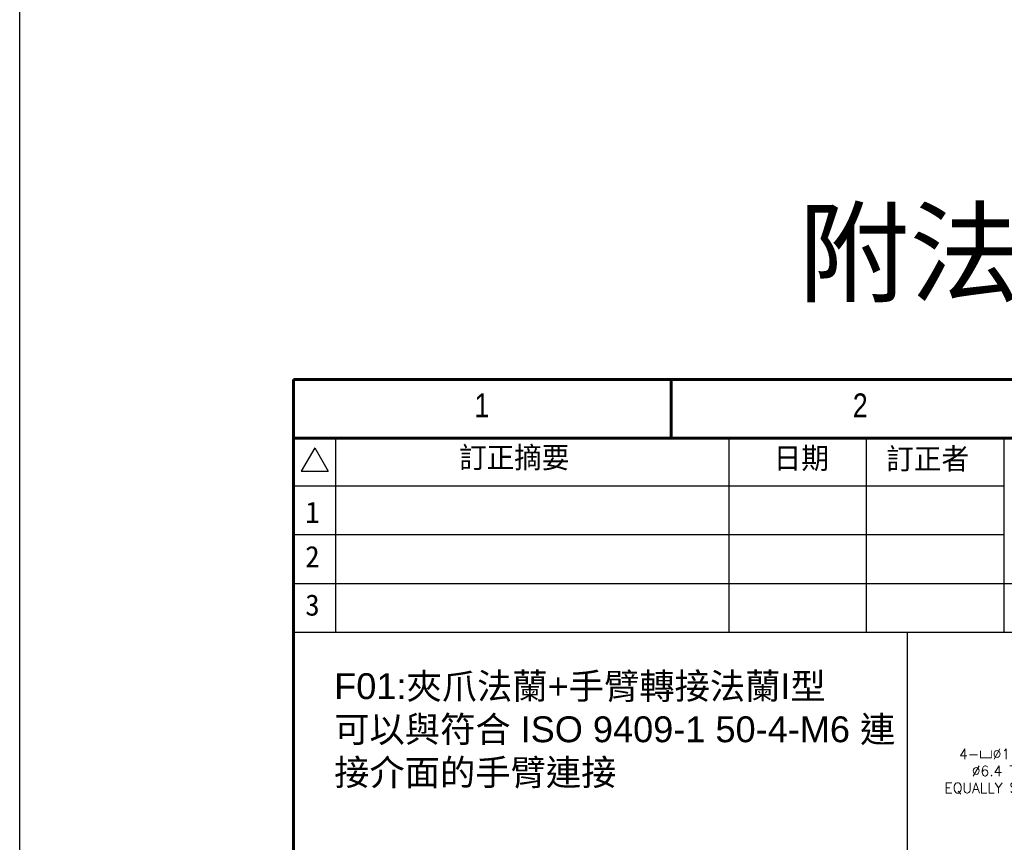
# Model space of a CAD drawing. Header units: millimetres. Extents: x 399 to 6076, y -1991 to 1602.
# Tile 154 of 256: x 4455 to 4696, y -86 to 115. Entities that reach past the tile are written whole.
import ezdxf
from ezdxf.enums import TextEntityAlignment as Align

# ---------------------------------------------------------------- set-up
doc = ezdxf.new("R2010")
doc.units = ezdxf.units.MM
doc.linetypes.add('SLD-實線', pattern=[0])
doc.layers.add('AM_5', color=3, linetype='Continuous', lineweight=25)
doc.layers.add('BORDER', color=7, linetype='Continuous')
doc.layers.add('圖框', color=7, linetype='SLD-實線')
doc.styles.add('SEACAD_arial_ttf', font='arial.ttf', dxfattribs={"height": 0.2})
doc.styles.get("Standard").update_dxf_attribs({"font": 'arial.ttf'})
doc.styles.add('尺寸標註', font='romans.shx', dxfattribs={"bigfont": 'CHINESET.SHX'})
doc.styles.add('標題欄', font='txt')
doc.dimstyles.new('複本 CNS2-1$3', dxfattribs={"dimtxt": 2.5, "dimasz": 2, "dimexe": 1, "dimexo": 1, "dimgap": 1, "dimtad": 1, "dimtoh": 1, "dimdsep": 46, "dimtxsty": '尺寸標註', "dimcen": 0, "dimclrd": 2, "dimclre": 2, "dimclrt": 3, "dimadec": 0, "dimazin": 2, "dimtp": 0.1, "dimtm": 0.1, "dimtfac": 0.71, "dimtmove": 0, "dimatfit": 0, "dimfxl": 0, "dimlwd": 13, "dimlwe": 13, "dimarcsym": 0})

# ---------------------------------------------------------------- blocks, each defined once
blk = doc.blocks.new('A4橫')
at = {"layer": 'BORDER', "color": 123, "linetype": 'Continuous', "lineweight": 60, "ltscale": 25.4}
for p, q in [((4924.32, 1453.75), (4731.53, 1453.75)), ((4731.53, 1453.75), (4731.53, 1170.89)), ((4777.91, 1453.75), (4777.91, 1446.54)), ((4917.11, 1446.54), (4731.53, 1446.54))]:
    blk.add_line(p, q, dxfattribs=at)
at = {"layer": 'BORDER', "color": 60, "linetype": 'Continuous', "ltscale": 25.4}
for p, q in [((4736.7, 1446.54), (4736.7, 1422.7)), ((4784.99, 1446.54), (4784.99, 1422.7)), ((4801.85, 1446.54), (4801.85, 1422.7)), ((4818.71, 1446.54), (4818.71, 1422.7)), ((4734.14, 1445.38), (4732.47, 1442.49)), ((4734.14, 1445.38), (4735.81, 1442.49)), ((4732.47, 1442.49), (4735.81, 1442.49)), ((4818.71, 1440.65), (4731.53, 1440.65)), ((4818.71, 1434.67), (4731.53, 1434.67)), ((4917.11, 1428.69), (4731.53, 1428.69)), ((4917.11, 1422.7), (4731.53, 1422.7))]:
    blk.add_line(p, q, dxfattribs=at)
at = {"layer": 'BORDER', "color": 60, "linetype": 'Continuous', "ltscale": 25.4, "style": 'SEACAD_arial_ttf', "width": 0.8}
for s, p in [('1', (4753.75, 1452.04)), ('2', (4800.19, 1452.04))]:
    blk.add_text(s, height=2.94, dxfattribs=at).set_placement(p, align=Align.TOP_LEFT)
at = {"layer": '圖框', "style": '標題欄'}
for s, height, p in [('訂正摘要', 2.605, (4751.86, 1445.48)), ('日期', 2.605, (4790.48, 1445.4)), ('訂正者', 2.605, (4804.3, 1445.32)), ('1', 2.61, (4732.98, 1438.77)), ('2', 2.61, (4732.98, 1433.32)), ('3', 2.61, (4732.98, 1427.38))]:
    blk.add_text(s, height=height, dxfattribs=at).set_placement(p, align=Align.TOP_LEFT)
blk = doc.blocks.new('*D440')
at = {"layer": 'AM_5', "color": 2, "lineweight": 13}
for p, q in [((4726.85, -78.81), (4712.98, -75.63)), ((4739.52, -81.72), (4728.8, -79.26)), ((4741.47, -82.17), (4743.42, -82.61))]:
    blk.add_line(p, q, dxfattribs=at)
at = {"layer": 'AM_5', "color": 2}
for points in [[(4726.93, -78.49), (4726.78, -79.14), (4728.8, -79.26)], [(4741.55, -81.84), (4741.4, -82.49), (4739.52, -81.72)]]:
    blk.add_solid(points, dxfattribs=at)
at = {"layer": 'Defpoints', "color": 0}
for p in [(4728.8, -79.26), (4739.52, -81.72)]:
    blk.add_point(p, dxfattribs=at)
at = {"layer": 'AM_5', "color": 3, "insert": (4696.08, -69.09), "char_height": 2.5, "attachment_point": 5, "style": '尺寸標註'}
blk.add_mtext('4-{\\Famgdt|c136;v}∅11{\\Famgdt|c136;x}6.4\\P∅6.4 Thr.\\PEQUALLY SPACED', dxfattribs=at)

msp = doc.modelspace()

# ---------------------------------------------------------------- linework, layer by layer
at = {"color": 7}
msp.add_line((4672.474, -34.982), (4672.474, -174.982), dxfattribs=at)
at = {"color": 4}
msp.add_lwpolyline([(4454.625, 785.255), (4974.625, 785.255), (4974.625, -1990.745), (4454.625, -1990.745)], close=True, dxfattribs=at)

# ---------------------------------------------------------------- block references
at = {"xscale": 2, "yscale": 2, "zscale": 2}
msp.add_blockref('A4橫', (-4941.232, -2880.386), dxfattribs=at)

# ---------------------------------------------------------------- texts
at = {"color": 7}
for s, width, insert, char_height, attachment_point in [('{\\fPMingLiU|b0|i0|c136|p18;附法蘭} F01', 143.29647, (4714.625, 57.112), 20, 5), ('F01:{\\fPMingLiU|b0|i0|c136|p18;夾爪法蘭}+{\\fPMingLiU|b0|i0|c136|p18;手臂轉接法蘭}I{\\fPMingLiU|b0|i0|c136|p18;型}\\P{\\fPMingLiU|b0|i0|c136|p18;可以與符合} ISO 9409-1 50-4-M6 {\\fPMingLiU|b0|i0|c136|p18;連接介面的手臂連接}', 140.63922, (4531.835, -44.982), 6.35, 1)]:
    msp.add_mtext_dynamic_manual_height_columns(s, width=width, gutter_width=12.5, heights=[0], dxfattribs=dict(at, insert=insert, char_height=char_height, attachment_point=attachment_point))

# ---------------------------------------------------------------- dimensions: what is measured, and where the dimension line sits
at = {"layer": 'AM_5'}
dim = msp.add_diameter_dim_2p(p1=(4739.521, -81.72), p2=(4728.8, -79.26), text='4-{\\Famgdt|c136;v}<>{\\Famgdt|c136;x}6.4^J%%C6.4 Thr.^JEQUALLY SPACED', dimstyle='複本 CNS2-1$3', override={"dimscale": 1, "dimlfac": 1}, dxfattribs=at)
dim.commit()
dim.dimension.update_dxf_attribs({"geometry": '*D440', "text_midpoint": (4696.084, -75.629), "dimtype": 163})

doc.saveas('drawing.dxf')
